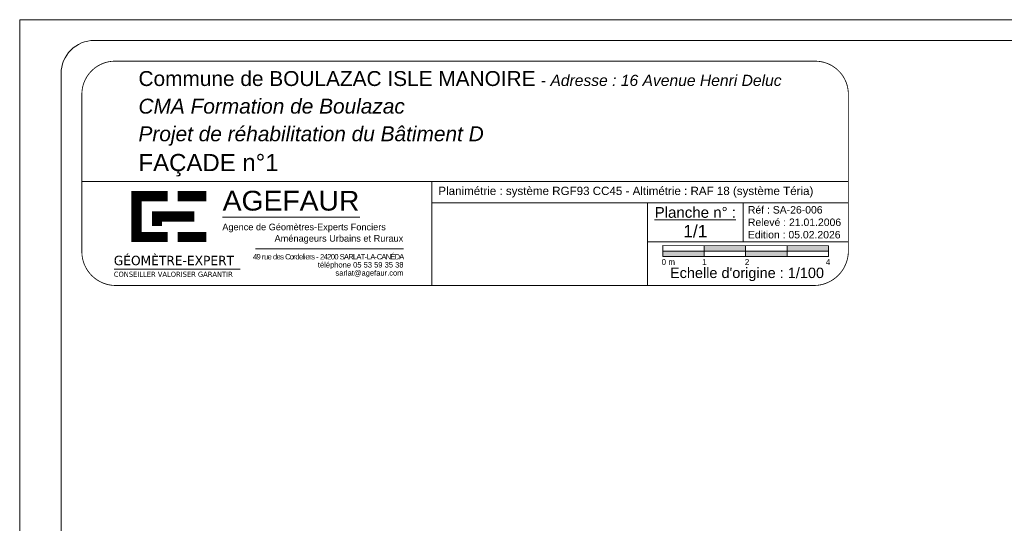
# Model space of a CAD drawing. Extents: x 1304067 to 1304684, y 94 to 123.
# Tile 3 of 57: x 1304067 to 1304091, y 111 to 123. Entities that reach past the tile are written whole.
import ezdxf

# ---------------------------------------------------------------- set-up
doc = ezdxf.new("R2010")
doc.units = 0
doc.header["$LTSCALE"] = 0.1
doc.layers.get('0').update_dxf_attribs({"lineweight": 9})
doc.layers.add('0_Cadre', color=7, linetype='Continuous', lineweight=9)
doc.styles.add('ARIAL', font='arial.ttf')
doc.styles.add('Arial Narrow', font='ARIALN.TTF')
doc.styles.add('TAHOMA', font='tahoma.ttf')
doc.styles.add('tnr', font='times.ttf')

# ---------------------------------------------------------------- blocks, each defined once
blk = doc.blocks.new('A$C2D5F2088')
at = {"layer": '0_Cadre', "true_color": 0xff001a}
for points in [[(10, -2.63), (10, -1.32), (0, -1.31), (0, -2.62)], [(10, 0), (10, -1.32), (20, -1.32), (20, -0.01)], [(20, -1.32), (20, -2.63), (30, -2.64), (30, -1.33)], [(40, -1.33), (40, -0.02), (30, -0.01), (30, -1.33)]]:
    blk.add_hatch(color=1, dxfattribs=at).paths.add_polyline_path(points)
at = {"color": 250, "true_color": 0x3d3d40}
for p, q in [((0, -2.62), (0, 0)), ((0, 0), (40, -0.02)), ((0, -2.62), (0, 0)), ((40, -2.64), (40, -0.02))]:
    blk.add_line(p, q, dxfattribs=at)
at = {"color": 250, "true_color": 0x3d3d40, "flags": 128}
for points in [[(0, -1.31), (40, -1.33)], [(10, 0), (10, -2.63)], [(20, -0.01), (20, -2.63)], [(30, -0.01), (30, -2.64)], [(0, -2.62), (40, -2.64)]]:
    blk.add_lwpolyline(points, dxfattribs=at)
at = {"insert": (-0.3, -3.24), "char_height": 1.4, "width": 41.289, "attachment_point": 1, "style": 'ARIAL'}
blk.add_mtext('0 m            1                 2                                  4', dxfattribs=at)
blk = doc.blocks.new('A$C0C1B66A4')
at = {"color": 250, "true_color": 0x3d3d40, "const_width": 2.7, "flags": 128}
for points in [[(29.16, 30.69), (19.63, 30.69)], [(20.97, 31.92), (20.97, 18.56)], [(25.02, 25.3), (36.27, 25.3)], [(26.37, 26.65), (26.37, 22.78)], [(19.63, 19.91), (29.16, 19.91)]]:
    blk.add_lwpolyline(points, dxfattribs=at)
at = {"color": 1, "true_color": 0xff001a, "const_width": 2.7, "flags": 128}
for points in [[(31.85, 30.69), (39.39, 30.69)], [(39.39, 19.91), (31.85, 19.91)]]:
    blk.add_lwpolyline(points, dxfattribs=at)
blk = doc.blocks.new('A$C78F97383')
at = {"layer": '0_Cadre', "flags": 128}
for points in [[(43.74, 25.16), (80.02, 25.16)], [(15.08, 11.44), (48.38, 11.44)]]:
    blk.add_lwpolyline(points, dxfattribs=at)
at = {"layer": '0_Cadre', "color": 1, "true_color": 0xff001a, "flags": 128}
blk.add_lwpolyline([(52.41, 16.74), (91.59, 16.74)], dxfattribs=at)
at = {"layer": '0_Cadre'}
blk.add_blockref('A$C0C1B66A4', (0, 0), dxfattribs=at)
at = {"layer": '0_Cadre', "color": 1, "true_color": 0xff001a, "style": 'Arial Narrow', "width": 1.25}
blk.add_text('AGEFAUR', height=5.225, rotation=359.972, dxfattribs=at).set_placement((43.75, 26.89))
at = {"layer": '0_Cadre', "color": 7, "style": 'TAHOMA', "width": 1.1}
for s, height, p in [('GÉOMÈTRE-EXPERT', 2.4898, (14.96, 12.45)), ('CONSEILLER VALORISER GARANTIR', 1.368, (14.96, 9.37))]:
    blk.add_text(s, height=height, dxfattribs=at).set_placement(p)
at = {"layer": '0_Cadre', "color": 7, "insert": (93.18, 23.41), "char_height": 1.7358, "width": 49.5204, "attachment_point": 3, "line_spacing_factor": 1.036967, "style": 'tnr'}
blk.add_mtext('\\pxql;{\\fArial|b0|i0|c0|p34;Agence de Géomètres-Experts Fonciers \\P\\pqc,t24;\\H1.0024x;                  Aménageurs Urbains et Ruraux}', dxfattribs=at)
at = {"layer": '0_Cadre', "color": 250, "true_color": 0x3d3d40, "insert": (91.59, 15.4), "char_height": 1.43, "width": 44.9209, "attachment_point": 3, "line_spacing_factor": 0.896, "style": 'ARIAL'}
blk.add_mtext('\\pxqr;{\\T0.81;49 rue des Cordeliers - 24200 SARLAT-LA-CANÉDA\\P}téléphone 05 53 59 35 38\\Psarlat@agefaur.com', dxfattribs=at)

msp = doc.modelspace()

# ---------------------------------------------------------------- linework, layer by layer
at = {"layer": '0_Cadre'}
for p, q in [((1304086.79, 119.419), (1304068.29, 119.419)), ((1304086.79, 118.905), (1304076.739, 118.905)), ((1304081.94, 116.91), (1304081.94, 118.905)), ((1304086.79, 117.962), (1304081.94, 117.962))]:
    msp.add_line(p, q, dxfattribs=at)
msp.add_lwpolyline([(1304066.79, 123.32), (1304108.79, 123.32), (1304108.79, 93.62), (1304066.79, 93.62)], close=True, dxfattribs=at)
msp.add_lwpolyline([(1304068.59, 94.12), (1304107.49, 94.12, 0.414214), (1304108.29, 94.92), (1304108.29, 122.02, 0.414214), (1304107.49, 122.82), (1304068.59, 122.82, 0.414214), (1304067.79, 122.02), (1304067.79, 94.92, 0.414214)], format="xyb", close=True, dxfattribs=at)
at = {"layer": '0_Cadre', "const_width": 0.02, "flags": 128}
msp.add_lwpolyline([(1304069.09, 116.91, -0.405457), (1304068.29, 117.72), (1304068.29, 121.52, -0.414214), (1304069.09, 122.32), (1304085.99, 122.32, -0.414214), (1304086.79, 121.52), (1304086.79, 117.72, -0.396754), (1304085.98, 116.91)], format="xyb", close=True, dxfattribs=at)
at = {"layer": '0_Cadre', "flags": 128}
msp.add_lwpolyline([(1304076.739, 119.419), (1304076.739, 116.91)], dxfattribs=at)
at = {"layer": '0_Cadre', "const_width": 0.02, "flags": 128}
msp.add_lwpolyline([(1304084.252, 117.962), (1304084.252, 118.905)], dxfattribs=at)

# ---------------------------------------------------------------- block references
at = {"layer": '0_Cadre'}
for name, p, xscale, yscale, zscale, rotation in [('A$C78F97383', (1304067.697, 116.264), 0.09123800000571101, 0.09123800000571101, 0.09123800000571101, 4.427788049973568e-09), ('A$C2D5F2088', (1304082.311, 117.872), 0.09999999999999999, 0.09999999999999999, 0.09999999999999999, 4.427789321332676e-09)]:
    msp.add_blockref(name, p, dxfattribs=dict(at, xscale=xscale, yscale=yscale, zscale=zscale, rotation=rotation))

# ---------------------------------------------------------------- texts
at = {"layer": '0_Cadre', "style": 'ARIAL'}
msp.add_text("Echelle d'origine : 1/100", height=0.25, rotation=360, dxfattribs=at).set_placement((1304082.485, 117.09))
at = {"layer": '0_Cadre', "insert": (1304069.657, 122.081), "char_height": 0.35991, "width": 16.26686, "attachment_point": 1, "rotation": 0, "line_spacing_factor": 1.110278, "style": 'ARIAL'}
msp.add_mtext('Commune de BOULAZAC ISLE MANOIRE{\\H0.1712x; \\H4.3819x; - \\fArial|b0|i1|c0|p34;\\H1.0005x;Adresse : 16 Avenue Henri Deluc\\P\\H1.3327x;CMA Formation de Boulazac \\H0.75037x;\\P\\H1.333x;Projet de réhabilitation du Bâtiment D\\P\\fArial|b0|i0|c0|p34;\\H1.15x;FAÇADE n°1}', dxfattribs=at)
at = {"layer": '0_Cadre', "rotation": 0, "style": 'ARIAL'}
for s, insert, char_height, width, attachment_point in [('  Planimétrie : système RGF93 CC45 - Altimétrie : RAF 18 (système Téria)', (1304076.739, 119.162), 0.2, 10.05122, 4), ('{\\LPlanche n° :\\P\\H1.154x;\\l1/1}', (1304083.096, 118.434), 0.26, 2.31225, 5), ('Réf : SA-26-006\\PRelevé : 21.01.2006\\PEdition : 05.02.2026', (1304084.365, 118.434), 0.18, 2.425, 4)]:
    msp.add_mtext(s, dxfattribs=dict(at, insert=insert, char_height=char_height, width=width, attachment_point=attachment_point))

doc.saveas('drawing.dxf')
